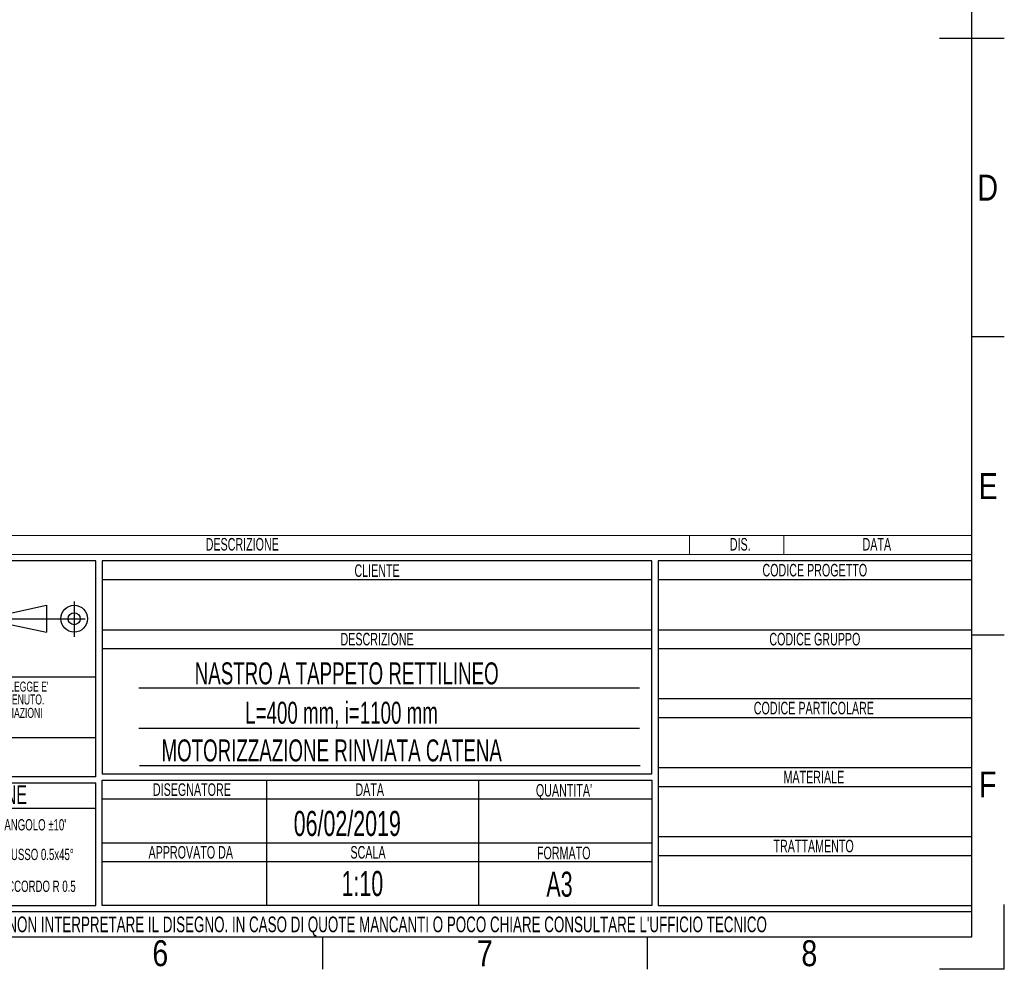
# Model space of a CAD drawing. Header units: millimetres. Extents: x 0 to 420, y 0 to 297.
# Tile 29 of 32: x 263 to 420, y 0 to 151. Entities that reach past the tile are written whole.
import ezdxf
from ezdxf.enums import TextEntityAlignment as Align

# ---------------------------------------------------------------- set-up
doc = ezdxf.new("R2010")
doc.units = ezdxf.units.MM
doc.linetypes.add('CENTERX2', pattern=[20.32, 12.7, -2.54, 2.54, -2.54])
doc.layers.add('CARTIGLIO', color=140, linetype='Continuous')
doc.styles.add('SLDTEXTSTYLE0', font='TXT', dxfattribs={"width": 0.638298})
doc.styles.add('SLDTEXTSTYLE1', font='TXT', dxfattribs={"width": 0.675})
doc.styles.add('SLDTEXTSTYLE2', font='TXT', dxfattribs={"width": 0.821468})

# ---------------------------------------------------------------- blocks, each defined once
blk = doc.blocks.new('SW_NOTE_0')
at = {"layer": 'CARTIGLIO', "color": 0, "insert": (7.53, 2.58), "char_height": 2, "attachment_point": 2, "style": 'SLDTEXTSTYLE0'}
blk.add_mtext('TRATTAMENTO', dxfattribs=at)
blk = doc.blocks.new('SW_NOTE_0_1')
at = {"layer": 'CARTIGLIO', "color": 0, "insert": (85.41, 3.22), "char_height": 2.5, "attachment_point": 2, "style": 'SLDTEXTSTYLE0'}
blk.add_mtext("ATTENZIONE: NON INTERPRETARE IL DISEGNO. IN CASO DI QUOTE MANCANTI O POCO CHIARE CONSULTARE L'UFFICIO TECNICO", dxfattribs=at)
blk = doc.blocks.new('SW_NOTE_0_2')
at = {"layer": 'CARTIGLIO', "color": 0, "insert": (3.51, 2.58), "char_height": 2, "attachment_point": 2, "style": 'SLDTEXTSTYLE0'}
blk.add_mtext('SCALA', dxfattribs=at)
blk = doc.blocks.new('SW_NOTE_0_3')
at = {"layer": 'CARTIGLIO', "color": 0, "insert": (8.67, 2.58), "char_height": 2, "attachment_point": 2, "style": 'SLDTEXTSTYLE0'}
blk.add_mtext('APPROVATO DA', dxfattribs=at)
blk = doc.blocks.new('SW_NOTE_0_4')
at = {"layer": 'CARTIGLIO', "color": 0, "insert": (5.4, 2.58), "char_height": 2, "attachment_point": 2, "style": 'SLDTEXTSTYLE0'}
blk.add_mtext('FORMATO', dxfattribs=at)
blk = doc.blocks.new('SW_NOTE_0_5')
at = {"layer": 'CARTIGLIO', "color": 0, "insert": (7.61, 2.58), "char_height": 2, "attachment_point": 2, "style": 'SLDTEXTSTYLE0'}
blk.add_mtext('DISEGNATORE', dxfattribs=at)
blk = doc.blocks.new('SW_NOTE_0_6')
at = {"layer": 'CARTIGLIO', "color": 0, "insert": (2.85, 2.58), "char_height": 2, "attachment_point": 2, "style": 'SLDTEXTSTYLE0'}
blk.add_mtext('DATA', dxfattribs=at)
blk = doc.blocks.new('SW_NOTE_0_7')
at = {"layer": 'CARTIGLIO', "color": 0, "insert": (5.56, 2.58), "char_height": 2, "attachment_point": 2, "style": 'SLDTEXTSTYLE0'}
blk.add_mtext("QUANTITA'", dxfattribs=at)
blk = doc.blocks.new('SW_NOTE_0_8')
at = {"layer": 'CARTIGLIO', "color": 0, "insert": (7.1, 2.58), "char_height": 2, "attachment_point": 2, "style": 'SLDTEXTSTYLE0'}
blk.add_mtext('DESCRIZIONE', dxfattribs=at)
blk = doc.blocks.new('SW_NOTE_0_9')
at = {"layer": 'CARTIGLIO', "color": 0, "insert": (4.23, 2.58), "char_height": 2, "attachment_point": 2, "style": 'SLDTEXTSTYLE0'}
blk.add_mtext('CLIENTE', dxfattribs=at)
blk = doc.blocks.new('SW_NOTE_0_10')
at = {"layer": 'CARTIGLIO', "color": 0, "insert": (5.69, 2.58), "char_height": 2, "attachment_point": 2, "style": 'SLDTEXTSTYLE0'}
blk.add_mtext('MATERIALE', dxfattribs=at)
blk = doc.blocks.new('SW_NOTE_0_11')
at = {"layer": 'CARTIGLIO', "color": 0, "insert": (12.15, 2.58), "char_height": 2, "attachment_point": 2, "style": 'SLDTEXTSTYLE0'}
blk.add_mtext('CODICE PARTICOLARE', dxfattribs=at)
blk = doc.blocks.new('SW_NOTE_0_12')
at = {"layer": 'CARTIGLIO', "color": 0, "insert": (9.55, 2.58), "char_height": 2, "attachment_point": 2, "style": 'SLDTEXTSTYLE0'}
blk.add_mtext('CODICE GRUPPO', dxfattribs=at)
blk = doc.blocks.new('SW_NOTE_0_13')
at = {"layer": 'CARTIGLIO', "color": 0, "insert": (10.69, 2.58), "char_height": 2, "attachment_point": 2, "style": 'SLDTEXTSTYLE0'}
blk.add_mtext('CODICE PROGETTO', dxfattribs=at)
blk = doc.blocks.new('SW_NOTE_0_14')
at = {"layer": 'CARTIGLIO', "color": 0, "insert": (6.68, 2.32), "char_height": 1.8, "attachment_point": 2, "style": 'SLDTEXTSTYLE0'}
blk.add_mtext("ANGOLO ±10'", dxfattribs=at)
blk = doc.blocks.new('SW_NOTE_0_15')
at = {"layer": 'CARTIGLIO', "color": 0, "insert": (23.94, 3.87), "char_height": 3, "attachment_point": 2, "style": 'SLDTEXTSTYLE0'}
blk.add_mtext('TOLLERANZE DI LAVORAZIONE', dxfattribs=at)
blk = doc.blocks.new('SW_NOTE_0_16')
at = {"layer": 'CARTIGLIO', "color": 0, "insert": (21.07, 5.8), "char_height": 4.5, "attachment_point": 2, "style": 'SLDTEXTSTYLE1'}
blk.add_mtext('CONFIDENZIALE', dxfattribs=at)
blk = doc.blocks.new('SW_NOTE_0_17')
at = {"layer": 'CARTIGLIO', "color": 0, "insert": (28.04, 2.06), "char_height": 1.6, "attachment_point": 2, "style": 'SLDTEXTSTYLE0'}
blk.add_mtext('DISEGNO ESEGUITO CON CAD NON SONO AMMESSE VARIAZIONI', dxfattribs=at)
blk = doc.blocks.new('SW_NOTE_0_18')
at = {"layer": 'CARTIGLIO', "color": 0, "insert": (27.34, 2.06), "char_height": 1.6, "attachment_point": 2, "style": 'SLDTEXTSTYLE0'}
blk.add_mtext('VIETATO RIPRODURRE O COMUNICARNE A TERZI IL CONTENUTO.', dxfattribs=at)
blk = doc.blocks.new('SW_NOTE_0_19')
at = {"layer": 'CARTIGLIO', "color": 0, "insert": (7.59, 2.32), "char_height": 1.8, "attachment_point": 2, "style": 'SLDTEXTSTYLE0'}
blk.add_mtext('SMUSSO 0.5x45°', dxfattribs=at)
blk = doc.blocks.new('SW_NOTE_0_21')
at = {"layer": 'CARTIGLIO', "color": 0, "char_height": 1.6, "attachment_point": 2, "style": 'SLDTEXTSTYLE0'}
for s, insert in [("DISEGNO DI PROPRIETA'", (10.28, 2.06)), ('ALUSIC srl', (25.45, 2.06)), (". A TERMINI DI LEGGE E'", (39.41, 2.06))]:
    blk.add_mtext(s, dxfattribs=dict(at, insert=insert))
blk = doc.blocks.new('SW_NOTE_0_22')
at = {"layer": 'CARTIGLIO', "color": 0, "insert": (8.57, 2.32), "char_height": 1.8, "attachment_point": 2, "style": 'SLDTEXTSTYLE0'}
blk.add_mtext('RACCORDO R 0.5', dxfattribs=at)
blk = doc.blocks.new('SW_NOTE_0_28')
at = {"layer": 'CARTIGLIO', "color": 0, "insert": (2.85, 2.58), "char_height": 2, "attachment_point": 2, "style": 'SLDTEXTSTYLE0'}
blk.add_mtext('DATA', dxfattribs=at)
blk = doc.blocks.new('SW_NOTE_0_29')
at = {"layer": 'CARTIGLIO', "color": 0, "insert": (7.1, 2.58), "char_height": 2, "attachment_point": 2, "style": 'SLDTEXTSTYLE0'}
blk.add_mtext('DESCRIZIONE', dxfattribs=at)
blk = doc.blocks.new('SW_NOTE_0_30')
at = {"layer": 'CARTIGLIO', "color": 0, "insert": (1.97, 2.58), "char_height": 2, "attachment_point": 2, "style": 'SLDTEXTSTYLE0'}
blk.add_mtext('DIS.', dxfattribs=at)
blk = doc.blocks.new('Cartiglio ALUSIC')
at = {"color": 161, "linetype": 'Continuous', "lineweight": 18}
for p, q in [((113.97, 154), (313.62, 154)), ((268.62, 154), (268.62, 151)), ((283.62, 154), (283.62, 151)), ((313.62, 151), (313.62, 154)), ((113.97, 151), (313.62, 151))]:
    blk.add_line(p, q, dxfattribs=at)
at = {"layer": 'CARTIGLIO'}
for p, q in [((173.97, 150), (113.97, 150)), ((173.97, 115.55), (173.97, 150)), ((262.62, 150), (174.97, 150)), ((174.97, 150), (174.97, 116)), ((262.62, 116), (262.62, 150)), ((313.62, 150), (263.62, 150)), ((263.62, 150), (263.62, 95)), ((313.62, 95), (313.62, 150)), ((174.97, 147), (262.62, 147)), ((263.62, 147), (313.62, 147)), ((160.56, 141.71), (166.06, 142.89)), ((166.06, 142.89), (166.06, 138.61)), ((160.56, 139.79), (166.06, 138.61)), ((174.97, 139), (262.62, 139)), ((263.62, 139), (313.62, 139)), ((174.97, 136), (262.62, 136)), ((263.62, 136), (313.62, 136)), ((113.97, 131.5), (173.97, 131.5)), ((260.62, 129.67), (180.8, 129.67)), ((263.62, 128), (313.62, 128)), ((263.62, 125), (313.62, 125)), ((180.8, 123.31), (260.62, 123.31)), ((173.97, 121.76), (113.97, 121.76)), ((180.92, 117.32), (260.74, 117.32)), ((263.62, 117), (313.62, 117)), ((173.97, 115.55), (113.97, 115.55)), ((174.97, 116), (262.62, 116)), ((174.97, 115), (262.62, 115)), ((174.97, 95), (174.97, 115)), ((201.14, 115), (201.14, 95)), ((234.97, 115), (234.97, 95)), ((262.62, 115), (262.62, 95)), ((113.97, 114.55), (173.97, 114.55)), ((173.97, 95), (173.97, 114.55)), ((263.62, 114), (313.62, 114)), ((174.97, 112), (262.62, 112)), ((173.96, 110.49), (113.96, 110.49)), ((263.62, 106), (313.62, 106)), ((174.97, 105), (262.62, 105)), ((263.62, 103), (313.62, 103)), ((174.97, 102), (262.62, 102)), ((113.97, 95), (173.97, 95)), ((262.62, 95), (174.97, 95)), ((263.62, 95), (313.62, 95)), ((313.62, 94), (113.97, 94)), ((313.62, 90), (313.62, 94)), ((113.97, 90), (313.62, 90))]:
    blk.add_line(p, q, dxfattribs=at)
at = {"layer": 'CARTIGLIO', "linetype": 'CENTERX2'}
for p, q in [((170.49, 143.5), (170.49, 137.84)), ((159.56, 140.75), (173.38, 140.75))]:
    blk.add_line(p, q, dxfattribs=at)
at = {"layer": 'CARTIGLIO', "linetype": 'Continuous'}
blk.add_line((113.97, 90), (313.62, 90), dxfattribs=at)
at = {"layer": 'CARTIGLIO'}
for radius in [2.14, 0.957]:
    blk.add_circle((170.49, 140.75), radius, dxfattribs=at)
at = {"layer": 'CARTIGLIO', "color": 140}
for name, p in [('SW_NOTE_0_29', (190.19, 151.04)), ('SW_NOTE_0_30', (274.72, 151.04)), ('SW_NOTE_0_28', (295.62, 151.04)), ('SW_NOTE_0_9', (214.56, 146.84)), ('SW_NOTE_0_13', (277.89, 146.91)), ('SW_NOTE_0_8', (211.69, 135.91)), ('SW_NOTE_0_12', (279.04, 135.91)), ('SW_NOTE_0_21', (118.97, 128.66)), ('SW_NOTE_0_18', (116.35, 126.61)), ('SW_NOTE_0_11', (276.28, 124.91)), ('SW_NOTE_0_17', (115.64, 124.47)), ('SW_NOTE_0_16', (122.24, 115.47)), ('SW_NOTE_0_10', (282.74, 113.91)), ('SW_NOTE_0_15', (119.54, 110.32)), ('SW_NOTE_0_5', (181.65, 111.91)), ('SW_NOTE_0_6', (214.76, 111.91)), ('SW_NOTE_0_7', (243.03, 111.8)), ('SW_NOTE_0_14', (157.6, 106.46)), ('SW_NOTE_0', (280.86, 102.91)), ('SW_NOTE_0_19', (156.67, 101.73)), ('SW_NOTE_0_3', (180.41, 101.91)), ('SW_NOTE_0_2', (213.83, 101.91)), ('SW_NOTE_0_4', (243.15, 101.8)), ('SW_NOTE_0_22', (155.63, 96.65)), ('SW_NOTE_0_1', (127.63, 90.02))]:
    blk.add_blockref(name, p, dxfattribs=at)
at = {"layer": 'CARTIGLIO', "color": 140, "style": 'SLDTEXTSTYLE0', "width": 0.638298}
for tag, height, p in [('AUTOATTR1', 3.5, (223.45, 133.7)), ('AUTOATTR2', 3.5, (221.93, 127.42)), ('AUTOATTR11', 3.5, (224.17, 121.41)), ('AUTOATTR8', 4, (219.24, 110)), ('AUTOATTR9', 4, (218.12, 100.42)), ('AUTOATTR0', 4, (249.03, 100.31))]:
    blk.add_attdef(tag, text='', height=height, dxfattribs=at).set_placement(p, align=Align.TOP_CENTER)
at = {"layer": 'CARTIGLIO', "color": 140}
for tag in ['AUTOATTR13', 'AUTOATTR12', 'AUTOATTR10', 'AUTOATTR7', 'AUTOATTR6', 'AUTOATTR5', 'AUTOATTR4', 'AUTOATTR3']:
    blk.add_attdef(tag, (0, 0), '', height=4, dxfattribs=at)

msp = doc.modelspace()

# ---------------------------------------------------------------- linework, layer by layer
at = {"layer": 'CARTIGLIO', "linetype": 'Continuous'}
for p, q in [((414.8274, 5.171), (414.8274, 291.8226)), ((409.6532, 148.4968), (420.0016, 148.4968)), ((420.0016, 100.894), (414.8274, 100.894)), ((420.0016, 53.2912), (414.8274, 53.2912)), ((420.0016, -0.0032), (420.0016, 10.3452)), ((5.1801, 5.171), (414.8274, 5.171)), ((215.1758, 5.171), (414.8274, 5.171)), ((311.3431, -0.0032), (311.3431, 5.171)), ((363.0852, -0.0032), (363.0852, 5.171)), ((420.0016, -0.0032), (409.6532, -0.0032))]:
    msp.add_line(p, q, dxfattribs=at)
at = {"layer": 'CARTIGLIO'}
msp.add_line((215.1774, 5.171), (414.8274, 5.171), dxfattribs=at)

# ---------------------------------------------------------------- block references
ref = msp.add_blockref('Cartiglio ALUSIC', (101.2063, -84.828), dxfattribs=at)
ref.add_attrib('AUTOATTR11', 'MOTORIZZAZIONE RINVIATA CATENA', dxfattribs={"color": 140, "height": 3.5, "style": 'SLDTEXTSTYLE0', "width": 0.638298}).set_placement((285.616, 32.1118), align=Align.BOTTOM_LEFT)
ref.add_attrib('AUTOATTR9', '1:10', dxfattribs={"color": 140, "height": 4, "style": 'SLDTEXTSTYLE0', "width": 0.638298}).set_placement((314.3285, 10.486), align=Align.BOTTOM_LEFT)
ref.add_attrib('AUTOATTR8', '06/02/2019', dxfattribs={"color": 140, "height": 4, "style": 'SLDTEXTSTYLE0', "width": 0.638298}).set_placement((306.7007, 20.0651), align=Align.BOTTOM_LEFT)
ref.add_attrib('AUTOATTR2', 'L=400 mm, i=1100 mm', dxfattribs={"color": 140, "height": 3.5, "style": 'SLDTEXTSTYLE0', "width": 0.638298}).set_placement((298.9635, 38.123), align=Align.BOTTOM_LEFT)
ref.add_attrib('AUTOATTR1', 'NASTRO A TAPPETO RETTILINEO', dxfattribs={"color": 140, "height": 3.5, "style": 'SLDTEXTSTYLE0', "width": 0.638298}).set_placement((290.9135, 44.4016), align=Align.BOTTOM_LEFT)
ref.add_attrib('AUTOATTR0', 'A3', dxfattribs={"color": 140, "height": 4, "style": 'SLDTEXTSTYLE0', "width": 0.638298}).set_placement((346.9888, 10.3744), align=Align.BOTTOM_LEFT)

# ---------------------------------------------------------------- texts
at = {"layer": 'CARTIGLIO', "char_height": 4.1394, "attachment_point": 2, "style": 'SLDTEXTSTYLE2'}
for s, insert in [('D', (417.3655, 126.7486)), ('E', (417.4255, 79.1458)), ('F', (417.3682, 31.543)), ('6', (285.4283, 4.6371)), ('7', (337.1705, 4.6371)), ('8', (388.9127, 4.6371))]:
    msp.add_mtext(s, dxfattribs=dict(at, insert=insert))

doc.saveas('drawing.dxf')
